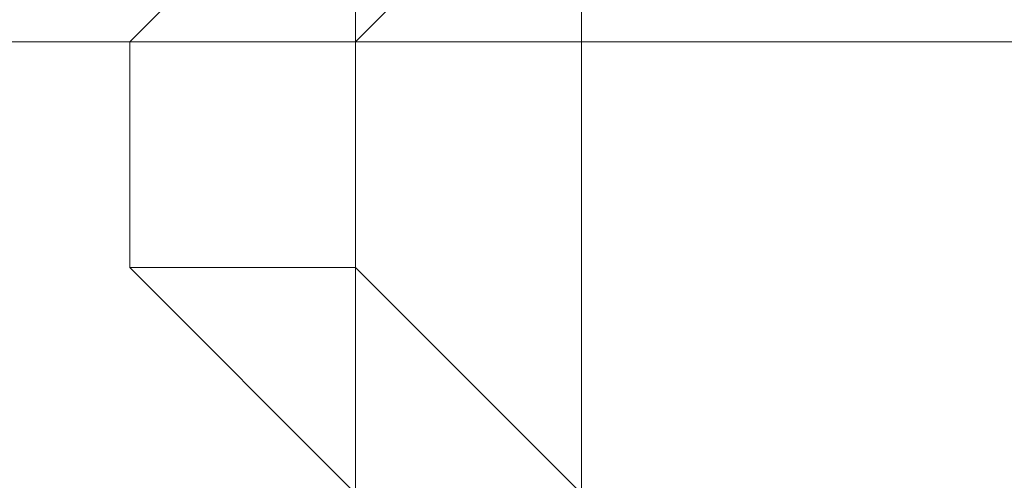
# Model space of a CAD drawing. Header units: inches. Extents: x -79624 to 52587, y -27526 to 10116.
# Tile 55 of 256: x 9766 to 9806, y -15004 to -14986. Entities that reach past the tile are written whole.
import ezdxf
from ezdxf import colors
from ezdxf.entities.mleader import LeaderData, LeaderLine
from ezdxf.math import Vec2, Vec3

# ---------------------------------------------------------------- set-up
doc = ezdxf.new("R2010")
doc.units = ezdxf.units.IN
doc.header["$MEASUREMENT"] = 0
doc.layers.add('- მექანიკური ნაწილი', color=7, linetype='Continuous', lineweight=18)
doc.layers.add('Dimensioning - General', color=7, linetype='Continuous')
doc.styles.add('CT', font='ARIALN.TTF', dxfattribs={"height": 200})
doc.styles.add('GENERATED_STYLE_1', font='txt')
doc.dimstyles.new('GENERATED_STYLE__1', dxfattribs={"dimtxt": 100, "dimasz": 76, "dimexe": 0.18, "dimexo": 0.0625, "dimgap": 0, "dimtad": 0, "dimdec": 0, "dimlfac": 0.1, "dimzin": 0, "dimdsep": 46, "dimtxsty": 'GENERATED_STYLE_1', "dimblk": 'ARROWHEAD_5', "dimblk1": 'ARROWHEAD_5', "dimblk2": 'ARROWHEAD_5', "dimcen": 0.09, "dimse1": 1, "dimse2": 1, "dimclrd": 7, "dimclre": 7, "dimclrt": 7, "dimadec": 0, "dimazin": 0, "dimtfac": 1, "dimtdec": 4, "dimtmove": 0, "dimatfit": 3, "dimfxl": 1, "dimtolj": 1, "dimtzin": 0, "dimarcsym": 0})
doc.dimstyles.new('GENERATED_STYLE__2', dxfattribs={"dimtxt": 100, "dimasz": 76, "dimexe": 0.18, "dimexo": 0.0625, "dimgap": 0, "dimtad": 0, "dimtih": 1, "dimtoh": 1, "dimdec": 0, "dimlfac": 0.1, "dimzin": 0, "dimdsep": 46, "dimtxsty": 'GENERATED_STYLE_1', "dimblk": 'ARROWHEAD_5', "dimblk1": 'ARROWHEAD_5', "dimblk2": 'ARROWHEAD_5', "dimcen": 0.09, "dimse1": 1, "dimse2": 1, "dimclrd": 7, "dimclre": 7, "dimclrt": 7, "dimadec": 0, "dimazin": 0, "dimtfac": 1, "dimtdec": 4, "dimtmove": 0, "dimatfit": 3, "dimfxl": 1, "dimtolj": 1, "dimtzin": 0, "dimarcsym": 0})

# ---------------------------------------------------------------- blocks, each defined once
blk = doc.blocks.new('ARROWHEAD_5')
at = {"linetype": 'Continuous', "lineweight": 0}
blk.add_hatch(color=0, dxfattribs=at).paths.add_polyline_path([(-1, 0.2679), (0, 0), (-1, -0.2679)])
at = {"color": 0, "linetype": 'Continuous', "lineweight": 0}
blk.add_line((0, 0), (-1, 0), dxfattribs=at)
blk = doc.blocks.new('*D249')
at = {"layer": 'Defpoints', "color": 0, "linetype": 'Continuous', "transparency": 16777216}
for p in [(358.556, 209.203), (25258.556, 209.203), (1258.556, -26125.722)]:
    blk.add_point(p, dxfattribs=at)
at = {"layer": 'Dimensioning - General', "color": 7, "linetype": 'Continuous', "lineweight": -2, "transparency": 16777216}
for p, q in [((358.556, 133.203), (358.556, -12795.724)), ((358.556, -26049.722), (358.556, -13148.104))]:
    blk.add_line(p, q, dxfattribs=at)
at = {"layer": 'Dimensioning - General', "color": 7, "linetype": 'Continuous', "lineweight": -2, "transparency": 16777216, "xscale": 76.00000000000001, "yscale": 76.00000000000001, "zscale": 76.00000000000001}
for p, rotation in [((358.556, 209.203), 90), ((358.556, -26125.722), 270)]:
    blk.add_blockref('ARROWHEAD_5', p, dxfattribs=dict(at, rotation=rotation))
at = {"layer": 'Dimensioning - General', "color": 7, "linetype": 'Continuous', "lineweight": 13, "transparency": 16777216, "insert": (358.556, -12971.914), "char_height": 100, "attachment_point": 5, "rotation": 90, "style": 'GENERATED_STYLE_1'}
blk.add_mtext('\\A1;2633', dxfattribs=at)
blk = doc.blocks.new('*D264')
at = {"layer": 'Defpoints', "color": 0, "linetype": 'Continuous', "transparency": 16777216}
for p in [(7428.968, -14429.123), (51186.628, -26125.722), (51186.628, -26425.722)]:
    blk.add_point(p, dxfattribs=at)
at = {"layer": 'Dimensioning - General', "color": 7, "linetype": 'Continuous', "lineweight": -2, "transparency": 16777216}
for p, q in [((7504.968, -26425.722), (29120.843, -26425.722)), ((51110.628, -26425.722), (29468.462, -26425.722))]:
    blk.add_line(p, q, dxfattribs=at)
at = {"layer": 'Dimensioning - General', "color": 7, "linetype": 'Continuous', "lineweight": -2, "transparency": 16777216, "xscale": 76.00000000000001, "yscale": 76.00000000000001, "zscale": 76.00000000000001, "rotation": 180}
blk.add_blockref('ARROWHEAD_5', (7428.968, -26425.722), dxfattribs=at)
at = {"layer": 'Dimensioning - General', "color": 7, "linetype": 'Continuous', "lineweight": -2, "transparency": 16777216, "xscale": 76.00000000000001, "yscale": 76.00000000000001, "zscale": 76.00000000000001}
blk.add_blockref('ARROWHEAD_5', (51186.628, -26425.722), dxfattribs=at)
at = {"layer": 'Dimensioning - General', "color": 7, "linetype": 'Continuous', "lineweight": 13, "transparency": 16777216, "insert": (29294.653, -26425.722), "char_height": 100, "attachment_point": 5, "style": 'GENERATED_STYLE_1'}
blk.add_mtext('\\A1;4376', dxfattribs=at)
blk = doc.blocks.new('*D276')
at = {"layer": 'Defpoints', "color": 0, "linetype": 'Continuous', "transparency": 16777216}
for p in [(7428.968, -14429.123), (51786.628, -14429.123), (4328.728, -18360.584)]:
    blk.add_point(p, dxfattribs=at)
at = {"layer": 'Dimensioning - General', "color": 7, "linetype": 'Continuous', "lineweight": -2, "transparency": 16777216}
for p, q in [((51786.628, -14505.123), (51786.628, -16274.383)), ((51786.628, -18284.584), (51786.628, -16531.526))]:
    blk.add_line(p, q, dxfattribs=at)
at = {"layer": 'Dimensioning - General', "color": 7, "linetype": 'Continuous', "lineweight": -2, "transparency": 16777216, "xscale": 76.00000000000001, "yscale": 76.00000000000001, "zscale": 76.00000000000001}
for p, rotation in [((51786.628, -14429.123), 90), ((51786.628, -18360.584), 270)]:
    blk.add_blockref('ARROWHEAD_5', p, dxfattribs=dict(at, rotation=rotation))
at = {"layer": 'Dimensioning - General', "color": 7, "linetype": 'Continuous', "lineweight": 13, "transparency": 16777216, "insert": (51786.628, -16402.954), "char_height": 100, "attachment_point": 5, "rotation": 90, "style": 'GENERATED_STYLE_1'}
blk.add_mtext('\\A1;393', dxfattribs=at)
blk = doc.blocks.new('_DotSmall')
at = {"color": 0, "linetype": 'ByBlock', "const_width": 0.5}
blk.add_lwpolyline([(-0.0625, 0, 1), (0.0625, 0, 1)], format="xyb", close=True, dxfattribs=at)

msp = doc.modelspace()

# ---------------------------------------------------------------- linework, layer by layer
at = {"layer": '- მექანიკური ნაწილი', "color": 7, "lineweight": 0}
for points in [[(9788.84636, -14968.80526), (9779.86434, -14968.80526), (9779.86434, -14950.8412), (9779.86434, -14932.87714), (9779.86434, -14923.89512), (9779.86434, -14932.87714), (9779.86434, -14950.8412), (9779.86434, -14968.80526), (9779.86434, -14986.76931), (10282.8579, -14986.76931)], [(9636.15189, -14986.76931), (9779.86434, -14986.76931), (9779.86434, -14968.80526), (9779.86434, -14941.85917)], [(10282.8579, -14986.76931), (9779.86434, -14986.76931), (9636.15189, -14986.76931), (9636.15189, -14968.80526), (9779.86434, -14968.80526), (9779.86434, -14986.76931), (9779.86434, -14968.80526), (10282.8579, -14968.80526)], [(9636.15189, -14986.76931), (9779.86434, -14986.76931), (9779.86434, -14968.80526), (9636.15189, -14968.80526)], [(9636.15189, -15004.73337), (9779.86434, -15004.73337), (9779.86434, -15031.67945), (9779.86434, -15004.73337), (9779.86434, -14968.80526), (9779.86434, -15004.73337), (9779.86434, -15031.67945), (9779.86434, -15004.73337), (9779.86434, -14968.80526), (9779.86434, -15004.73337), (9779.86434, -15031.67945), (9636.15189, -15031.67945)], [(9779.86434, -15004.73337), (9779.86434, -14968.80526), (9779.86434, -15004.73337)], [(9779.86434, -14968.80526), (9779.86434, -15004.73337), (9779.86434, -14968.80526)], [(9779.86434, -14986.76931), (9779.86434, -14968.80526)], [(9779.86434, -14968.80526), (9779.86434, -14986.76931)], [(10282.8579, -14968.80526), (9779.86434, -14968.80526), (9779.86434, -14986.76931), (10282.8579, -14986.76931)], [(9779.86434, -14968.80526), (9779.86434, -15417.90665)], [(9779.86434, -14968.80526), (9779.86434, -14977.78728), (9779.86434, -15040.66148), (9779.86434, -15067.60756), (9779.86434, -15103.53567), (10282.8579, -15103.53567)], [(9779.86434, -14968.80526), (9779.86434, -15004.73337), (9779.86434, -15031.67945), (9779.86434, -15004.73337), (9779.86434, -14968.80526)], [(9788.84636, -14977.78728), (9788.84636, -15040.66148)], [(10282.8579, -14986.76931), (9779.86434, -14986.76931), (9779.86434, -15004.73337), (9779.86434, -14986.76931), (9779.86434, -15004.73337), (9636.15189, -15004.73337)], [(10282.8579, -15004.73337), (9779.86434, -15004.73337), (9779.86434, -14986.76931), (9636.15189, -14986.76931), (9636.15189, -15004.73337), (9779.86434, -15004.73337), (9779.86434, -15031.67945), (10282.8579, -15031.67945)], [(9779.86434, -15004.73337), (9779.86434, -14986.76931)], [(9779.86434, -15004.73337), (9779.86434, -14986.76931)], [(9779.86434, -14986.76931), (9779.86434, -15004.73337)], [(9779.86434, -15004.73337), (9779.86434, -14986.76931)], [(9779.86434, -14986.76931), (9779.86434, -15004.73337)], [(9779.86434, -14986.76931), (9779.86434, -15004.73337), (10282.8579, -15004.73337)], [(9779.86434, -14986.76931), (9779.86434, -14986.76931)], [(9788.84636, -14986.76931), (9788.84636, -14986.76931)]]:
    msp.add_lwpolyline(points, dxfattribs=at)
for points in [[(9779.86434, -14986.76931), (9779.86434, -14968.80526)], [(9842.73853, -15408.92462), (9842.73853, -14977.78728), (9779.86434, -14968.80526), (9779.86434, -15417.90665)], [(9779.86434, -15040.66148), (9788.84636, -15040.66148), (9788.84636, -14977.78728), (9779.86434, -14977.78728)]]:
    msp.add_lwpolyline(points, close=True, dxfattribs=at)
at = {"layer": '- მექანიკური ნაწილი', "lineweight": 0}
for points in [[(9779.86434, -14986.76931), (9770.88231, -14986.76931), (9779.86434, -14977.78728)], [(9779.86434, -14995.75134), (9779.86434, -14986.76931), (9770.88231, -14986.76931), (9770.88231, -14995.75134)], [(9770.88231, -14995.75134), (9779.86434, -15004.73337), (9779.86434, -14995.75134)], [(9788.84636, -15004.73337), (9779.86434, -15004.73337), (9779.86434, -14995.75134)], [(9779.86434, -15004.73337), (9788.84636, -15004.73337), (9779.86434, -14995.75134)], [(9788.84636, -15004.73337), (9779.86434, -15004.73337), (9779.86434, -14995.75134)], [(9779.86434, -15004.73337), (9788.84636, -15004.73337), (9779.86434, -14995.75134)], [(9788.84636, -15004.73337), (9779.86434, -15004.73337), (9779.86434, -14995.75134)], [(9779.86434, -15004.73337), (9788.84636, -15004.73337), (9779.86434, -14995.75134)]]:
    msp.add_lwpolyline(points, close=True, dxfattribs=at)
for points in [[(9779.86434, -14977.78728), (9779.86434, -14986.76931), (9779.86434, -14977.78728)], [(9779.86434, -14986.76931), (9779.86434, -14977.78728), (9779.86434, -14986.76931)], [(9779.86434, -14986.76931), (9779.86434, -14977.78728), (9779.86434, -14986.76931)], [(9779.86434, -14986.76931), (9779.86434, -14977.78728), (9779.86434, -14986.76931)], [(9779.86434, -14986.76931), (9779.86434, -14977.78728), (9779.86434, -14986.76931)], [(9779.86434, -14986.76931), (9779.86434, -14977.78728), (9779.86434, -14986.76931)], [(9779.86434, -14986.76931), (9779.86434, -14977.78728), (9779.86434, -14986.76931)], [(9779.86434, -14986.76931), (9779.86434, -14977.78728), (9779.86434, -14986.76931)], [(9779.86434, -14986.76931), (9779.86434, -14977.78728), (9779.86434, -14986.76931)], [(9779.86434, -14986.76931), (9779.86434, -14977.78728), (9779.86434, -14986.76931)], [(9788.84636, -14977.78728), (9779.86434, -14986.76931)], [(9779.86434, -14986.76931), (9788.84636, -14977.78728), (9779.86434, -14986.76931)], [(9779.86434, -14986.76931), (9788.84636, -14977.78728), (9779.86434, -14986.76931)], [(9779.86434, -14986.76931), (9788.84636, -14977.78728), (9779.86434, -14986.76931)], [(9779.86434, -14986.76931), (9788.84636, -14977.78728), (9779.86434, -14986.76931)], [(9779.86434, -14986.76931), (9788.84636, -14977.78728), (9779.86434, -14986.76931)], [(9779.86434, -14986.76931), (9788.84636, -14977.78728), (9779.86434, -14986.76931)], [(9779.86434, -14986.76931), (9788.84636, -14977.78728), (9779.86434, -14986.76931)], [(9779.86434, -14986.76931), (9788.84636, -14977.78728), (9779.86434, -14986.76931)], [(9779.86434, -14986.76931), (9788.84636, -14977.78728), (9779.86434, -14986.76931)], [(9779.86434, -14986.76931), (9788.84636, -14977.78728)], [(9779.86434, -14977.78728), (9779.86434, -14986.76931)], [(9779.86434, -14986.76931), (9779.86434, -14977.78728), (9779.86434, -14986.76931)], [(9779.86434, -14986.76931), (9779.86434, -14977.78728), (9779.86434, -14986.76931)], [(9779.86434, -14986.76931), (9779.86434, -14977.78728), (9779.86434, -14986.76931)], [(9779.86434, -14986.76931), (9779.86434, -14977.78728), (9779.86434, -14986.76931)], [(9779.86434, -14986.76931), (9779.86434, -14977.78728), (9779.86434, -14986.76931)], [(9779.86434, -14986.76931), (9779.86434, -14977.78728), (9779.86434, -14986.76931)], [(9779.86434, -14986.76931), (9779.86434, -14977.78728), (9779.86434, -14986.76931)], [(9779.86434, -14986.76931), (9779.86434, -14977.78728), (9779.86434, -14986.76931)], [(9779.86434, -14986.76931), (9779.86434, -14977.78728), (9779.86434, -14986.76931)], [(9779.86434, -14986.76931), (9779.86434, -14977.78728), (9779.86434, -14986.76931)], [(9779.86434, -14986.76931), (9779.86434, -14977.78728), (9779.86434, -14986.76931)], [(9779.86434, -14986.76931), (9779.86434, -14977.78728), (9779.86434, -14986.76931)], [(9779.86434, -14986.76931), (9779.86434, -14977.78728), (9779.86434, -14986.76931)], [(9779.86434, -14986.76931), (9779.86434, -14977.78728), (9779.86434, -14986.76931)], [(9779.86434, -14986.76931), (9779.86434, -14977.78728), (9779.86434, -14986.76931)], [(9779.86434, -14986.76931), (9779.86434, -14977.78728), (9779.86434, -14986.76931)], [(9779.86434, -14986.76931), (9779.86434, -14977.78728), (9779.86434, -14986.76931)], [(9779.86434, -14986.76931), (9779.86434, -14977.78728), (9779.86434, -14986.76931)], [(9779.86434, -14986.76931), (9779.86434, -14977.78728), (9779.86434, -14986.76931)], [(9779.86434, -14986.76931), (9779.86434, -14977.78728), (9779.86434, -14986.76931)], [(9779.86434, -14986.76931), (9779.86434, -14977.78728), (9779.86434, -14986.76931)], [(9779.86434, -14986.76931), (9788.84636, -14977.78728), (9779.86434, -14986.76931)], [(9779.86434, -14986.76931), (9788.84636, -14977.78728), (9779.86434, -14986.76931)], [(9779.86434, -14986.76931), (9788.84636, -14977.78728), (9779.86434, -14986.76931)], [(9779.86434, -14986.76931), (9788.84636, -14977.78728), (9779.86434, -14986.76931)], [(9779.86434, -14986.76931), (9788.84636, -14977.78728), (9779.86434, -14986.76931)], [(9779.86434, -14986.76931), (9788.84636, -14977.78728), (9779.86434, -14986.76931)], [(9779.86434, -14986.76931), (9788.84636, -14977.78728), (9779.86434, -14986.76931)], [(9779.86434, -14986.76931), (9788.84636, -14977.78728), (9779.86434, -14986.76931)], [(9779.86434, -14986.76931), (9788.84636, -14977.78728), (9779.86434, -14986.76931)], [(9779.86434, -14986.76931), (9779.86434, -14977.78728), (9779.86434, -14986.76931)], [(9779.86434, -14986.76931), (9779.86434, -14977.78728), (9779.86434, -14986.76931)], [(9779.86434, -14986.76931), (9779.86434, -14977.78728), (9779.86434, -14986.76931)], [(9779.86434, -14986.76931), (9779.86434, -14977.78728), (9779.86434, -14986.76931)], [(9779.86434, -14986.76931), (9779.86434, -14977.78728), (9779.86434, -14986.76931)], [(9779.86434, -14986.76931), (9779.86434, -14977.78728), (9779.86434, -14986.76931)], [(9779.86434, -14986.76931), (9779.86434, -14977.78728), (9779.86434, -14986.76931)], [(9779.86434, -14986.76931), (9779.86434, -14977.78728), (9779.86434, -14986.76931)], [(9779.86434, -14986.76931), (9779.86434, -14977.78728), (9779.86434, -14986.76931)], [(9779.86434, -14986.76931), (9779.86434, -14977.78728), (9779.86434, -14986.76931)], [(9779.86434, -14986.76931), (9779.86434, -14977.78728), (9779.86434, -14986.76931)], [(9779.86434, -14986.76931), (9779.86434, -14977.78728), (9779.86434, -14986.76931)], [(9779.86434, -14986.76931), (9779.86434, -14977.78728), (9779.86434, -14986.76931)], [(9779.86434, -14986.76931), (9779.86434, -14977.78728), (9779.86434, -14986.76931)], [(9779.86434, -14986.76931), (9779.86434, -14977.78728), (9779.86434, -14986.76931)], [(9779.86434, -14986.76931), (9779.86434, -14977.78728), (9779.86434, -14986.76931)], [(9779.86434, -14986.76931), (9779.86434, -14977.78728), (9779.86434, -14986.76931)], [(9779.86434, -14986.76931), (9779.86434, -14977.78728), (9779.86434, -14986.76931)], [(9779.86434, -14986.76931), (9779.86434, -14977.78728), (9779.86434, -14986.76931)], [(9779.86434, -14986.76931), (9779.86434, -14977.78728), (9779.86434, -14986.76931)], [(9779.86434, -14986.76931), (9779.86434, -14977.78728), (9779.86434, -14986.76931)], [(9779.86434, -14986.76931), (9788.84636, -14977.78728), (9779.86434, -14986.76931)], [(9779.86434, -14986.76931), (9788.84636, -14977.78728), (9779.86434, -14986.76931)], [(9779.86434, -14986.76931), (9788.84636, -14977.78728), (9779.86434, -14986.76931)], [(9779.86434, -14986.76931), (9788.84636, -14977.78728), (9779.86434, -14986.76931)], [(9779.86434, -14986.76931), (9788.84636, -14977.78728), (9779.86434, -14986.76931)], [(9779.86434, -14986.76931), (9788.84636, -14977.78728), (9779.86434, -14986.76931)], [(9779.86434, -14986.76931), (9788.84636, -14977.78728), (9779.86434, -14986.76931)], [(9779.86434, -14986.76931), (9788.84636, -14977.78728), (9779.86434, -14986.76931)], [(9779.86434, -14986.76931), (9788.84636, -14977.78728), (9779.86434, -14986.76931)], [(9779.86434, -14986.76931), (9779.86434, -14977.78728), (9779.86434, -14986.76931)], [(9779.86434, -14986.76931), (9779.86434, -14977.78728), (9779.86434, -14986.76931)], [(9779.86434, -14986.76931), (9779.86434, -14977.78728), (9779.86434, -14986.76931)], [(9779.86434, -14986.76931), (9779.86434, -14977.78728), (9779.86434, -14986.76931)], [(9779.86434, -14986.76931), (9779.86434, -14977.78728), (9779.86434, -14986.76931)], [(9779.86434, -14986.76931), (9779.86434, -14977.78728), (9779.86434, -14986.76931)], [(9779.86434, -14986.76931), (9779.86434, -14977.78728), (9779.86434, -14986.76931)], [(9779.86434, -14986.76931), (9779.86434, -14977.78728), (9779.86434, -14986.76931)], [(9779.86434, -14986.76931), (9779.86434, -14977.78728), (9779.86434, -14986.76931)], [(9779.86434, -14986.76931), (9779.86434, -14977.78728), (9779.86434, -14986.76931)], [(9779.86434, -14986.76931), (9779.86434, -14977.78728), (9779.86434, -14986.76931)], [(9779.86434, -14986.76931), (9779.86434, -14977.78728), (9779.86434, -14986.76931)], [(9779.86434, -14977.78728), (9779.86434, -14986.76931), (9779.86434, -14977.78728)], [(9779.86434, -14977.78728), (9779.86434, -14986.76931), (9788.84636, -14977.78728)], [(9779.86434, -14977.78728), (9779.86434, -14986.76931), (9779.86434, -14977.78728)], [(9788.84636, -14977.78728), (9779.86434, -14986.76931), (9779.86434, -14977.78728)], [(9779.86434, -14977.78728), (9779.86434, -14986.76931), (9779.86434, -14995.75134), (9779.86434, -15004.73337), (9779.86434, -15013.71539), (9779.86434, -15004.73337), (9779.86434, -14995.75134), (9779.86434, -14986.76931), (9779.86434, -14977.78728)], [(9788.84636, -14977.78728), (9779.86434, -14986.76931), (9788.84636, -14977.78728)], [(9779.86434, -14977.78728), (9779.86434, -14986.76931)], [(9779.86434, -14986.76931), (9779.86434, -14986.76931)], [(9779.86434, -14986.76931), (9779.86434, -14995.75134), (9779.86434, -14986.76931)], [(9779.86434, -14986.76931), (9779.86434, -14986.76931)], [(9779.86434, -14995.75134), (9779.86434, -14986.76931), (9779.86434, -14995.75134)], [(9779.86434, -14986.76931), (9779.86434, -14986.76931)], [(9779.86434, -14995.75134), (9779.86434, -14986.76931), (9779.86434, -14995.75134)], [(9779.86434, -14986.76931), (9779.86434, -14986.76931)], [(9779.86434, -14995.75134), (9779.86434, -14986.76931), (9779.86434, -14995.75134)], [(9779.86434, -14986.76931), (9779.86434, -14986.76931)], [(9779.86434, -14995.75134), (9779.86434, -14986.76931), (9779.86434, -14995.75134)], [(9779.86434, -14986.76931), (9779.86434, -14986.76931)], [(9779.86434, -14995.75134), (9779.86434, -14986.76931), (9779.86434, -14995.75134)], [(9779.86434, -14986.76931), (9779.86434, -14986.76931)], [(9779.86434, -14995.75134), (9779.86434, -14986.76931), (9779.86434, -14995.75134)], [(9779.86434, -14986.76931), (9779.86434, -14986.76931)], [(9779.86434, -14995.75134), (9779.86434, -14986.76931), (9779.86434, -14995.75134)], [(9779.86434, -14986.76931), (9779.86434, -14986.76931)], [(9779.86434, -14995.75134), (9779.86434, -14986.76931), (9779.86434, -14995.75134)], [(9779.86434, -14986.76931), (9779.86434, -14986.76931)], [(9779.86434, -14995.75134), (9779.86434, -14986.76931), (9779.86434, -14995.75134)], [(9779.86434, -14986.76931), (9779.86434, -14986.76931)], [(9779.86434, -14995.75134), (9779.86434, -14986.76931), (9779.86434, -14995.75134)], [(9779.86434, -14986.76931), (9779.86434, -14986.76931)], [(9779.86434, -14995.75134), (9779.86434, -14986.76931), (9779.86434, -14995.75134)], [(9779.86434, -14986.76931), (9779.86434, -14986.76931)], [(9779.86434, -14995.75134), (9779.86434, -14986.76931), (9779.86434, -14995.75134)], [(9779.86434, -14986.76931), (9779.86434, -14986.76931)], [(9779.86434, -14995.75134), (9779.86434, -14986.76931), (9779.86434, -14995.75134)], [(9779.86434, -14986.76931), (9779.86434, -14986.76931)], [(9779.86434, -14995.75134), (9779.86434, -14986.76931), (9779.86434, -14995.75134)], [(9779.86434, -14986.76931), (9779.86434, -14986.76931)], [(9779.86434, -14995.75134), (9779.86434, -14986.76931), (9779.86434, -14995.75134)], [(9779.86434, -14986.76931), (9779.86434, -14986.76931)], [(9779.86434, -14995.75134), (9779.86434, -14986.76931), (9779.86434, -14995.75134)], [(9779.86434, -14986.76931), (9779.86434, -14986.76931)], [(9779.86434, -14995.75134), (9779.86434, -14986.76931), (9779.86434, -14995.75134)], [(9779.86434, -14986.76931), (9779.86434, -14986.76931)], [(9779.86434, -14995.75134), (9779.86434, -14986.76931), (9779.86434, -14995.75134)], [(9779.86434, -14986.76931), (9779.86434, -14986.76931)], [(9779.86434, -14995.75134), (9779.86434, -14986.76931), (9779.86434, -14995.75134)], [(9779.86434, -14986.76931), (9779.86434, -14986.76931)], [(9779.86434, -14995.75134), (9779.86434, -14986.76931), (9779.86434, -14995.75134)], [(9779.86434, -14986.76931), (9779.86434, -14986.76931)], [(9779.86434, -14995.75134), (9779.86434, -14986.76931), (9779.86434, -14995.75134)], [(9779.86434, -14986.76931), (9779.86434, -14986.76931)], [(9779.86434, -14995.75134), (9779.86434, -14986.76931), (9779.86434, -14995.75134)], [(9779.86434, -14986.76931), (9779.86434, -14986.76931)], [(9779.86434, -14995.75134), (9779.86434, -14986.76931), (9779.86434, -14995.75134)], [(9779.86434, -14986.76931), (9779.86434, -14986.76931)], [(9779.86434, -14995.75134), (9779.86434, -14986.76931), (9779.86434, -14995.75134)], [(9779.86434, -14986.76931), (9779.86434, -14986.76931)], [(9779.86434, -14995.75134), (9779.86434, -14986.76931), (9779.86434, -14995.75134)], [(9779.86434, -14986.76931), (9779.86434, -14986.76931)], [(9779.86434, -14995.75134), (9779.86434, -14986.76931), (9779.86434, -14995.75134)], [(9779.86434, -14986.76931), (9779.86434, -14986.76931)], [(9779.86434, -14995.75134), (9779.86434, -14986.76931), (9779.86434, -14995.75134)], [(9779.86434, -14986.76931), (9779.86434, -14986.76931)], [(9779.86434, -14995.75134), (9779.86434, -14986.76931), (9779.86434, -14995.75134)], [(9779.86434, -14986.76931), (9779.86434, -14986.76931)], [(9779.86434, -14995.75134), (9779.86434, -14986.76931), (9779.86434, -14995.75134)], [(9779.86434, -14986.76931), (9779.86434, -14986.76931)], [(9779.86434, -14995.75134), (9779.86434, -14986.76931), (9779.86434, -14995.75134)], [(9779.86434, -14986.76931), (9779.86434, -14986.76931)], [(9779.86434, -14995.75134), (9779.86434, -14986.76931), (9779.86434, -14995.75134)], [(9779.86434, -14986.76931), (9779.86434, -14986.76931)], [(9779.86434, -14995.75134), (9779.86434, -14986.76931), (9779.86434, -14995.75134)], [(9779.86434, -14986.76931), (9779.86434, -14986.76931)], [(9779.86434, -14995.75134), (9779.86434, -14986.76931), (9779.86434, -14995.75134)], [(9779.86434, -14986.76931), (9779.86434, -14986.76931)], [(9779.86434, -14995.75134), (9779.86434, -14986.76931), (9779.86434, -14995.75134)], [(9779.86434, -14986.76931), (9779.86434, -14986.76931)], [(9779.86434, -14995.75134), (9779.86434, -14986.76931), (9779.86434, -14995.75134)], [(9779.86434, -14986.76931), (9779.86434, -14986.76931)], [(9779.86434, -14995.75134), (9779.86434, -14986.76931), (9779.86434, -14995.75134)], [(9779.86434, -14986.76931), (9779.86434, -14986.76931)], [(9779.86434, -14995.75134), (9779.86434, -14986.76931), (9779.86434, -14995.75134)], [(9779.86434, -14986.76931), (9779.86434, -14986.76931)], [(9779.86434, -14995.75134), (9779.86434, -14986.76931), (9779.86434, -14995.75134)], [(9779.86434, -14986.76931), (9779.86434, -14986.76931)], [(9779.86434, -14995.75134), (9779.86434, -14986.76931), (9779.86434, -14995.75134)], [(9779.86434, -14986.76931), (9779.86434, -14986.76931)], [(9779.86434, -14995.75134), (9779.86434, -14986.76931), (9779.86434, -14995.75134)], [(9779.86434, -14986.76931), (9779.86434, -14986.76931)], [(9779.86434, -14995.75134), (9779.86434, -14986.76931), (9779.86434, -14995.75134)], [(9779.86434, -14986.76931), (9779.86434, -14986.76931)], [(9779.86434, -14995.75134), (9779.86434, -14986.76931), (9779.86434, -14995.75134)], [(9779.86434, -14986.76931), (9779.86434, -14986.76931)], [(9779.86434, -14995.75134), (9779.86434, -14986.76931), (9779.86434, -14995.75134)], [(9779.86434, -14986.76931), (9779.86434, -14986.76931)], [(9779.86434, -14995.75134), (9779.86434, -14986.76931), (9779.86434, -14995.75134)], [(9779.86434, -14986.76931), (9779.86434, -14986.76931)], [(9779.86434, -14995.75134), (9779.86434, -14986.76931), (9779.86434, -14995.75134)], [(9779.86434, -14986.76931), (9779.86434, -14986.76931)], [(9779.86434, -14995.75134), (9779.86434, -14986.76931), (9779.86434, -14995.75134)], [(9779.86434, -14986.76931), (9779.86434, -14986.76931)], [(9779.86434, -14995.75134), (9779.86434, -14986.76931), (9779.86434, -14995.75134)], [(9779.86434, -14986.76931), (9779.86434, -14986.76931)], [(9779.86434, -14995.75134), (9779.86434, -14986.76931), (9779.86434, -14995.75134)], [(9779.86434, -14986.76931), (9779.86434, -14986.76931)], [(9779.86434, -14995.75134), (9779.86434, -14986.76931), (9779.86434, -14995.75134)], [(9779.86434, -14986.76931), (9779.86434, -14986.76931)], [(9779.86434, -14995.75134), (9779.86434, -14986.76931), (9779.86434, -14995.75134)], [(9779.86434, -14986.76931), (9779.86434, -14986.76931)], [(9779.86434, -14995.75134), (9779.86434, -14986.76931), (9779.86434, -14995.75134)], [(9779.86434, -14986.76931), (9779.86434, -14986.76931)], [(9779.86434, -14995.75134), (9779.86434, -14986.76931), (9779.86434, -14995.75134)], [(9779.86434, -14986.76931), (9779.86434, -14986.76931)], [(9779.86434, -14995.75134), (9779.86434, -14986.76931), (9779.86434, -14995.75134)], [(9779.86434, -14986.76931), (9779.86434, -14986.76931)], [(9779.86434, -14995.75134), (9779.86434, -14986.76931), (9779.86434, -14995.75134)], [(9779.86434, -14986.76931), (9779.86434, -14986.76931)], [(9779.86434, -14995.75134), (9779.86434, -14986.76931), (9779.86434, -14995.75134)], [(9779.86434, -14986.76931), (9779.86434, -14986.76931)], [(9779.86434, -14995.75134), (9779.86434, -14986.76931), (9779.86434, -14995.75134)], [(9779.86434, -14986.76931), (9779.86434, -14986.76931)], [(9779.86434, -14995.75134), (9779.86434, -14986.76931), (9779.86434, -14995.75134)], [(9779.86434, -14986.76931), (9779.86434, -14986.76931)], [(9779.86434, -14995.75134), (9779.86434, -14986.76931), (9779.86434, -14995.75134)], [(9779.86434, -14986.76931), (9779.86434, -14986.76931)], [(9779.86434, -14995.75134), (9779.86434, -14986.76931), (9779.86434, -14995.75134)], [(9779.86434, -14986.76931), (9779.86434, -14986.76931)], [(9779.86434, -14995.75134), (9779.86434, -14986.76931), (9779.86434, -14995.75134)], [(9779.86434, -14986.76931), (9779.86434, -14986.76931)], [(9779.86434, -14995.75134), (9779.86434, -14986.76931), (9779.86434, -14995.75134)], [(9779.86434, -14986.76931), (9779.86434, -14986.76931)], [(9779.86434, -14995.75134), (9779.86434, -14986.76931), (9779.86434, -14995.75134)], [(9779.86434, -14986.76931), (9779.86434, -14986.76931)], [(9779.86434, -14995.75134), (9779.86434, -14986.76931), (9779.86434, -14995.75134)], [(9779.86434, -14986.76931), (9779.86434, -14986.76931)], [(9779.86434, -14995.75134), (9779.86434, -14986.76931), (9779.86434, -14995.75134)], [(9779.86434, -14986.76931), (9779.86434, -14986.76931)], [(9779.86434, -14995.75134), (9779.86434, -14986.76931), (9779.86434, -14995.75134)], [(9779.86434, -14986.76931), (9779.86434, -14986.76931)], [(9779.86434, -14995.75134), (9779.86434, -14986.76931), (9779.86434, -14995.75134)], [(9779.86434, -14986.76931), (9779.86434, -14986.76931)], [(9779.86434, -14995.75134), (9779.86434, -14986.76931), (9779.86434, -14995.75134)], [(9779.86434, -14986.76931), (9779.86434, -14986.76931)], [(9779.86434, -14995.75134), (9779.86434, -14986.76931), (9779.86434, -14995.75134)], [(9779.86434, -14986.76931), (9779.86434, -14986.76931)], [(9779.86434, -14995.75134), (9779.86434, -14986.76931), (9779.86434, -14995.75134)], [(9779.86434, -14986.76931), (9779.86434, -14986.76931)], [(9779.86434, -14995.75134), (9779.86434, -14986.76931), (9779.86434, -14995.75134)], [(9779.86434, -14986.76931), (9779.86434, -14986.76931)], [(9779.86434, -14995.75134), (9779.86434, -14986.76931), (9779.86434, -14995.75134)], [(9779.86434, -14986.76931), (9779.86434, -14986.76931)], [(9779.86434, -14995.75134), (9779.86434, -14986.76931), (9779.86434, -14995.75134)], [(9779.86434, -14986.76931), (9779.86434, -14986.76931)], [(9779.86434, -14995.75134), (9779.86434, -14986.76931), (9779.86434, -14995.75134)], [(9779.86434, -14986.76931), (9779.86434, -14986.76931)], [(9779.86434, -14995.75134), (9779.86434, -14986.76931), (9779.86434, -14995.75134)], [(9779.86434, -14986.76931), (9779.86434, -14986.76931)], [(9779.86434, -14995.75134), (9779.86434, -14986.76931), (9779.86434, -14995.75134)], [(9779.86434, -14986.76931), (9779.86434, -14986.76931)], [(9779.86434, -14995.75134), (9779.86434, -14986.76931), (9779.86434, -14995.75134)], [(9779.86434, -14986.76931), (9779.86434, -14986.76931)], [(9779.86434, -14995.75134), (9779.86434, -14986.76931), (9779.86434, -14995.75134)], [(9779.86434, -14986.76931), (9779.86434, -14986.76931)], [(9779.86434, -14995.75134), (9779.86434, -14986.76931), (9779.86434, -14995.75134)], [(9779.86434, -14986.76931), (9779.86434, -14986.76931)], [(9779.86434, -14995.75134), (9779.86434, -14986.76931), (9779.86434, -14995.75134)], [(9779.86434, -14986.76931), (9779.86434, -14986.76931)], [(9779.86434, -14995.75134), (9779.86434, -14986.76931), (9779.86434, -14995.75134)], [(9779.86434, -14986.76931), (9779.86434, -14986.76931)], [(9779.86434, -14995.75134), (9779.86434, -14986.76931), (9779.86434, -14995.75134)], [(9779.86434, -14986.76931), (9779.86434, -14986.76931)], [(9779.86434, -14995.75134), (9779.86434, -14986.76931), (9779.86434, -14995.75134)], [(9779.86434, -14986.76931), (9779.86434, -14986.76931)], [(9779.86434, -14995.75134), (9779.86434, -14986.76931), (9779.86434, -14995.75134)], [(9779.86434, -14986.76931), (9779.86434, -14986.76931)], [(9779.86434, -14995.75134), (9779.86434, -14986.76931), (9779.86434, -14995.75134)], [(9779.86434, -14986.76931), (9779.86434, -14986.76931)], [(9779.86434, -14995.75134), (9779.86434, -14986.76931), (9779.86434, -14995.75134)], [(9779.86434, -14986.76931), (9779.86434, -14986.76931)], [(9779.86434, -14995.75134), (9779.86434, -14986.76931), (9779.86434, -14995.75134)], [(9779.86434, -14986.76931), (9779.86434, -14986.76931)], [(9779.86434, -14995.75134), (9779.86434, -14986.76931), (9779.86434, -14995.75134)], [(9779.86434, -14986.76931), (9779.86434, -14986.76931)], [(9779.86434, -14995.75134), (9779.86434, -14986.76931), (9779.86434, -14995.75134)], [(9779.86434, -14986.76931), (9779.86434, -14986.76931)], [(9779.86434, -14995.75134), (9779.86434, -14986.76931), (9779.86434, -14995.75134)], [(9779.86434, -14986.76931), (9779.86434, -14986.76931)], [(9779.86434, -14995.75134), (9779.86434, -14986.76931), (9779.86434, -14995.75134)], [(9779.86434, -14986.76931), (9779.86434, -14986.76931)], [(9779.86434, -14995.75134), (9779.86434, -14986.76931), (9779.86434, -14995.75134)], [(9779.86434, -14986.76931), (9779.86434, -14986.76931)], [(9779.86434, -14995.75134), (9779.86434, -14986.76931), (9779.86434, -14995.75134)], [(9779.86434, -14986.76931), (9779.86434, -14986.76931)], [(9779.86434, -14995.75134), (9779.86434, -14986.76931), (9779.86434, -14995.75134)], [(9779.86434, -14986.76931), (9779.86434, -14986.76931)], [(9779.86434, -14995.75134), (9779.86434, -14986.76931), (9779.86434, -14995.75134)], [(9779.86434, -14986.76931), (9779.86434, -14986.76931)], [(9779.86434, -14995.75134), (9779.86434, -14986.76931), (9779.86434, -14995.75134)], [(9779.86434, -14986.76931), (9779.86434, -14986.76931)], [(9779.86434, -14995.75134), (9779.86434, -14986.76931), (9779.86434, -14995.75134)], [(9779.86434, -14986.76931), (9779.86434, -14986.76931)], [(9779.86434, -14986.76931), (9779.86434, -14995.75134), (9779.86434, -14986.76931)], [(9770.88231, -14995.75134), (9770.88231, -14995.75134)], [(9779.86434, -14995.75134), (9770.88231, -14995.75134), (9779.86434, -14995.75134)], [(9779.86434, -14995.75134), (9779.86434, -14995.75134)], [(9779.86434, -14995.75134), (9779.86434, -15004.73337), (9779.86434, -14995.75134)], [(9779.86434, -14995.75134), (9779.86434, -14995.75134)], [(9779.86434, -14995.75134), (9779.86434, -14995.75134)], [(9779.86434, -15004.73337), (9779.86434, -14995.75134), (9779.86434, -15004.73337)], [(9779.86434, -14995.75134), (9779.86434, -14995.75134)], [(9779.86434, -15004.73337), (9779.86434, -14995.75134), (9779.86434, -15004.73337)], [(9779.86434, -14995.75134), (9779.86434, -14995.75134)], [(9779.86434, -15004.73337), (9779.86434, -14995.75134), (9779.86434, -15004.73337)], [(9779.86434, -14995.75134), (9779.86434, -14995.75134)], [(9779.86434, -15004.73337), (9779.86434, -14995.75134), (9779.86434, -15004.73337)], [(9779.86434, -14995.75134), (9779.86434, -14995.75134)], [(9779.86434, -15004.73337), (9779.86434, -14995.75134), (9779.86434, -15004.73337)], [(9779.86434, -14995.75134), (9779.86434, -14995.75134)], [(9779.86434, -15004.73337), (9779.86434, -14995.75134), (9779.86434, -15004.73337)], [(9779.86434, -14995.75134), (9779.86434, -14995.75134)], [(9779.86434, -15004.73337), (9779.86434, -14995.75134), (9779.86434, -15004.73337)], [(9779.86434, -14995.75134), (9779.86434, -14995.75134)], [(9779.86434, -15004.73337), (9779.86434, -14995.75134), (9779.86434, -15004.73337)], [(9779.86434, -14995.75134), (9779.86434, -14995.75134)], [(9779.86434, -15004.73337), (9779.86434, -14995.75134), (9779.86434, -15004.73337)], [(9779.86434, -14995.75134), (9779.86434, -14995.75134)], [(9779.86434, -14995.75134), (9779.86434, -14995.75134)], [(9788.84636, -15004.73337), (9779.86434, -14995.75134), (9788.84636, -15004.73337)], [(9779.86434, -14995.75134), (9779.86434, -14995.75134)], [(9788.84636, -15004.73337), (9779.86434, -14995.75134), (9788.84636, -15004.73337)], [(9779.86434, -14995.75134), (9779.86434, -14995.75134)], [(9788.84636, -15004.73337), (9779.86434, -14995.75134), (9788.84636, -15004.73337)], [(9779.86434, -14995.75134), (9779.86434, -14995.75134)], [(9788.84636, -15004.73337), (9779.86434, -14995.75134), (9788.84636, -15004.73337)], [(9779.86434, -14995.75134), (9779.86434, -14995.75134)], [(9788.84636, -15004.73337), (9779.86434, -14995.75134), (9788.84636, -15004.73337)], [(9779.86434, -14995.75134), (9779.86434, -14995.75134)], [(9788.84636, -15004.73337), (9779.86434, -14995.75134), (9788.84636, -15004.73337)], [(9779.86434, -14995.75134), (9779.86434, -14995.75134)], [(9788.84636, -15004.73337), (9779.86434, -14995.75134), (9788.84636, -15004.73337)], [(9779.86434, -14995.75134), (9779.86434, -14995.75134)], [(9788.84636, -15004.73337), (9779.86434, -14995.75134), (9788.84636, -15004.73337)], [(9779.86434, -14995.75134), (9779.86434, -14995.75134)], [(9788.84636, -15004.73337), (9779.86434, -14995.75134), (9788.84636, -15004.73337)], [(9779.86434, -14995.75134), (9779.86434, -14995.75134)], [(9779.86434, -14995.75134), (9779.86434, -14995.75134)], [(9779.86434, -15004.73337), (9779.86434, -14995.75134), (9779.86434, -15004.73337)], [(9779.86434, -14995.75134), (9779.86434, -14995.75134)], [(9779.86434, -15004.73337), (9779.86434, -14995.75134), (9779.86434, -15004.73337)], [(9779.86434, -14995.75134), (9779.86434, -14995.75134)], [(9779.86434, -15004.73337), (9779.86434, -14995.75134), (9779.86434, -15004.73337)], [(9779.86434, -14995.75134), (9779.86434, -14995.75134)], [(9779.86434, -15004.73337), (9779.86434, -14995.75134), (9779.86434, -15004.73337)], [(9779.86434, -14995.75134), (9779.86434, -14995.75134)], [(9779.86434, -15004.73337), (9779.86434, -14995.75134), (9779.86434, -15004.73337)], [(9779.86434, -14995.75134), (9779.86434, -14995.75134)], [(9779.86434, -15004.73337), (9779.86434, -14995.75134), (9779.86434, -15004.73337)], [(9779.86434, -14995.75134), (9779.86434, -14995.75134)], [(9779.86434, -15004.73337), (9779.86434, -14995.75134), (9779.86434, -15004.73337)], [(9779.86434, -14995.75134), (9779.86434, -14995.75134)], [(9779.86434, -15004.73337), (9779.86434, -14995.75134), (9779.86434, -15004.73337)], [(9779.86434, -14995.75134), (9779.86434, -14995.75134)], [(9779.86434, -15004.73337), (9779.86434, -14995.75134), (9779.86434, -15004.73337)], [(9779.86434, -14995.75134), (9779.86434, -14995.75134)], [(9779.86434, -15004.73337), (9779.86434, -14995.75134), (9779.86434, -15004.73337)], [(9779.86434, -14995.75134), (9779.86434, -14995.75134)], [(9779.86434, -15004.73337), (9779.86434, -14995.75134), (9779.86434, -15004.73337)], [(9779.86434, -14995.75134), (9779.86434, -14995.75134)], [(9779.86434, -15004.73337), (9779.86434, -14995.75134), (9779.86434, -15004.73337)], [(9779.86434, -14995.75134), (9779.86434, -14995.75134)], [(9779.86434, -15004.73337), (9779.86434, -14995.75134), (9779.86434, -15004.73337)], [(9779.86434, -14995.75134), (9779.86434, -14995.75134)], [(9779.86434, -15004.73337), (9779.86434, -14995.75134), (9779.86434, -15004.73337)], [(9779.86434, -14995.75134), (9779.86434, -14995.75134)], [(9779.86434, -15004.73337), (9779.86434, -14995.75134), (9779.86434, -15004.73337)], [(9779.86434, -14995.75134), (9779.86434, -14995.75134)], [(9779.86434, -15004.73337), (9779.86434, -14995.75134), (9779.86434, -15004.73337)], [(9779.86434, -14995.75134), (9779.86434, -14995.75134)], [(9779.86434, -15004.73337), (9779.86434, -14995.75134), (9779.86434, -15004.73337)], [(9779.86434, -14995.75134), (9779.86434, -14995.75134)], [(9779.86434, -15004.73337), (9779.86434, -14995.75134), (9779.86434, -15004.73337)], [(9779.86434, -14995.75134), (9779.86434, -14995.75134)], [(9779.86434, -15004.73337), (9779.86434, -14995.75134), (9779.86434, -15004.73337)], [(9779.86434, -14995.75134), (9779.86434, -14995.75134)], [(9779.86434, -15004.73337), (9779.86434, -14995.75134), (9779.86434, -15004.73337)], [(9779.86434, -14995.75134), (9779.86434, -14995.75134)], [(9779.86434, -15004.73337), (9779.86434, -14995.75134), (9779.86434, -15004.73337)], [(9779.86434, -14995.75134), (9779.86434, -14995.75134)], [(9779.86434, -14995.75134), (9779.86434, -14995.75134)], [(9788.84636, -15004.73337), (9779.86434, -14995.75134), (9788.84636, -15004.73337)], [(9779.86434, -14995.75134), (9779.86434, -14995.75134)], [(9788.84636, -15004.73337), (9779.86434, -14995.75134), (9788.84636, -15004.73337)], [(9779.86434, -14995.75134), (9779.86434, -14995.75134)], [(9788.84636, -15004.73337), (9779.86434, -14995.75134), (9788.84636, -15004.73337)], [(9779.86434, -14995.75134), (9779.86434, -14995.75134)], [(9788.84636, -15004.73337), (9779.86434, -14995.75134), (9788.84636, -15004.73337)], [(9779.86434, -14995.75134), (9779.86434, -14995.75134)], [(9788.84636, -15004.73337), (9779.86434, -14995.75134), (9788.84636, -15004.73337)], [(9779.86434, -14995.75134), (9779.86434, -14995.75134)], [(9788.84636, -15004.73337), (9779.86434, -14995.75134), (9788.84636, -15004.73337)], [(9779.86434, -14995.75134), (9779.86434, -14995.75134)], [(9788.84636, -15004.73337), (9779.86434, -14995.75134), (9788.84636, -15004.73337)], [(9779.86434, -14995.75134), (9779.86434, -14995.75134)], [(9788.84636, -15004.73337), (9779.86434, -14995.75134), (9788.84636, -15004.73337)], [(9779.86434, -14995.75134), (9779.86434, -14995.75134)], [(9788.84636, -15004.73337), (9779.86434, -14995.75134), (9788.84636, -15004.73337)], [(9779.86434, -14995.75134), (9779.86434, -14995.75134)], [(9779.86434, -14995.75134), (9779.86434, -14995.75134)], [(9779.86434, -15004.73337), (9779.86434, -14995.75134), (9779.86434, -15004.73337)], [(9779.86434, -14995.75134), (9779.86434, -14995.75134)], [(9779.86434, -15004.73337), (9779.86434, -14995.75134), (9779.86434, -15004.73337)], [(9779.86434, -14995.75134), (9779.86434, -14995.75134)], [(9779.86434, -15004.73337), (9779.86434, -14995.75134), (9779.86434, -15004.73337)], [(9779.86434, -14995.75134), (9779.86434, -14995.75134)], [(9779.86434, -15004.73337), (9779.86434, -14995.75134), (9779.86434, -15004.73337)], [(9779.86434, -14995.75134), (9779.86434, -14995.75134)], [(9779.86434, -15004.73337), (9779.86434, -14995.75134), (9779.86434, -15004.73337)], [(9779.86434, -14995.75134), (9779.86434, -14995.75134)], [(9779.86434, -15004.73337), (9779.86434, -14995.75134), (9779.86434, -15004.73337)], [(9779.86434, -14995.75134), (9779.86434, -14995.75134)], [(9779.86434, -15004.73337), (9779.86434, -14995.75134), (9779.86434, -15004.73337)], [(9779.86434, -14995.75134), (9779.86434, -14995.75134)], [(9779.86434, -15004.73337), (9779.86434, -14995.75134), (9779.86434, -15004.73337)], [(9779.86434, -14995.75134), (9779.86434, -14995.75134)], [(9779.86434, -15004.73337), (9779.86434, -14995.75134), (9779.86434, -15004.73337)], [(9779.86434, -14995.75134), (9779.86434, -14995.75134)], [(9779.86434, -15004.73337), (9779.86434, -14995.75134), (9779.86434, -15004.73337)], [(9779.86434, -14995.75134), (9779.86434, -14995.75134)], [(9779.86434, -15004.73337), (9779.86434, -14995.75134), (9779.86434, -15004.73337)], [(9779.86434, -14995.75134), (9779.86434, -14995.75134)], [(9779.86434, -15004.73337), (9779.86434, -14995.75134), (9779.86434, -15004.73337)], [(9779.86434, -14995.75134), (9779.86434, -14995.75134)], [(9779.86434, -15004.73337), (9779.86434, -14995.75134), (9779.86434, -15004.73337)], [(9779.86434, -14995.75134), (9779.86434, -14995.75134)], [(9779.86434, -15004.73337), (9779.86434, -14995.75134), (9779.86434, -15004.73337)], [(9779.86434, -14995.75134), (9779.86434, -14995.75134)], [(9779.86434, -15004.73337), (9779.86434, -14995.75134), (9779.86434, -15004.73337)], [(9779.86434, -14995.75134), (9779.86434, -14995.75134)], [(9779.86434, -15004.73337), (9779.86434, -14995.75134), (9779.86434, -15004.73337)], [(9779.86434, -14995.75134), (9779.86434, -14995.75134)], [(9779.86434, -15004.73337), (9779.86434, -14995.75134), (9779.86434, -15004.73337)], [(9779.86434, -14995.75134), (9779.86434, -14995.75134)], [(9779.86434, -15004.73337), (9779.86434, -14995.75134), (9779.86434, -15004.73337)], [(9779.86434, -14995.75134), (9779.86434, -14995.75134)], [(9779.86434, -15004.73337), (9779.86434, -14995.75134), (9779.86434, -15004.73337)], [(9779.86434, -14995.75134), (9779.86434, -14995.75134)], [(9779.86434, -15004.73337), (9779.86434, -14995.75134), (9779.86434, -15004.73337)], [(9779.86434, -14995.75134), (9779.86434, -14995.75134)], [(9779.86434, -15004.73337), (9779.86434, -14995.75134), (9779.86434, -15004.73337)], [(9779.86434, -14995.75134), (9779.86434, -14995.75134)], [(9779.86434, -14995.75134), (9779.86434, -14995.75134)], [(9788.84636, -15004.73337), (9779.86434, -14995.75134), (9788.84636, -15004.73337)], [(9779.86434, -14995.75134), (9779.86434, -14995.75134)], [(9788.84636, -15004.73337), (9779.86434, -14995.75134), (9788.84636, -15004.73337)], [(9779.86434, -14995.75134), (9779.86434, -14995.75134)], [(9788.84636, -15004.73337), (9779.86434, -14995.75134), (9788.84636, -15004.73337)], [(9779.86434, -14995.75134), (9779.86434, -14995.75134)], [(9788.84636, -15004.73337), (9779.86434, -14995.75134), (9788.84636, -15004.73337)], [(9779.86434, -14995.75134), (9779.86434, -14995.75134)], [(9788.84636, -15004.73337), (9779.86434, -14995.75134), (9788.84636, -15004.73337)], [(9779.86434, -14995.75134), (9779.86434, -14995.75134)], [(9788.84636, -15004.73337), (9779.86434, -14995.75134), (9788.84636, -15004.73337)], [(9779.86434, -14995.75134), (9779.86434, -14995.75134)], [(9788.84636, -15004.73337), (9779.86434, -14995.75134), (9788.84636, -15004.73337)], [(9779.86434, -14995.75134), (9779.86434, -14995.75134)], [(9788.84636, -15004.73337), (9779.86434, -14995.75134), (9788.84636, -15004.73337)], [(9779.86434, -14995.75134), (9779.86434, -14995.75134)], [(9788.84636, -15004.73337), (9779.86434, -14995.75134), (9788.84636, -15004.73337)], [(9779.86434, -14995.75134), (9779.86434, -14995.75134)], [(9779.86434, -14995.75134), (9779.86434, -14995.75134)], [(9779.86434, -15004.73337), (9779.86434, -14995.75134), (9779.86434, -15004.73337)], [(9779.86434, -14995.75134), (9779.86434, -14995.75134)], [(9779.86434, -15004.73337), (9779.86434, -14995.75134), (9779.86434, -15004.73337)], [(9779.86434, -14995.75134), (9779.86434, -14995.75134)], [(9779.86434, -15004.73337), (9779.86434, -14995.75134), (9779.86434, -15004.73337)], [(9779.86434, -14995.75134), (9779.86434, -14995.75134)], [(9779.86434, -15004.73337), (9779.86434, -14995.75134), (9779.86434, -15004.73337)], [(9779.86434, -14995.75134), (9779.86434, -14995.75134)], [(9779.86434, -15004.73337), (9779.86434, -14995.75134), (9779.86434, -15004.73337)], [(9779.86434, -14995.75134), (9779.86434, -14995.75134)], [(9779.86434, -15004.73337), (9779.86434, -14995.75134), (9779.86434, -15004.73337)], [(9779.86434, -14995.75134), (9779.86434, -14995.75134)], [(9779.86434, -15004.73337), (9779.86434, -14995.75134), (9779.86434, -15004.73337)], [(9779.86434, -14995.75134), (9779.86434, -14995.75134)], [(9779.86434, -15004.73337), (9779.86434, -14995.75134), (9779.86434, -15004.73337)], [(9779.86434, -14995.75134), (9779.86434, -14995.75134)], [(9779.86434, -15004.73337), (9779.86434, -14995.75134), (9779.86434, -15004.73337)], [(9779.86434, -14995.75134), (9779.86434, -14995.75134)], [(9779.86434, -15004.73337), (9779.86434, -14995.75134), (9779.86434, -15004.73337)], [(9779.86434, -14995.75134), (9779.86434, -14995.75134)], [(9779.86434, -15004.73337), (9779.86434, -14995.75134), (9779.86434, -15004.73337)], [(9779.86434, -14995.75134), (9779.86434, -14995.75134)], [(9779.86434, -15004.73337), (9779.86434, -14995.75134), (9779.86434, -15004.73337)], [(9779.86434, -14995.75134), (9779.86434, -14995.75134)], [(9779.86434, -14995.75134), (9779.86434, -15004.73337), (9779.86434, -14995.75134)], [(9779.86434, -14995.75134), (9779.86434, -14995.75134)], [(9779.86434, -14995.75134), (9779.86434, -14995.75134)]]:
    msp.add_lwpolyline(points, dxfattribs=at)

# ---------------------------------------------------------------- dimensions: what is measured, and where the dimension line sits
at = {"layer": 'Dimensioning - General', "color": 7, "linetype": 'Continuous', "lineweight": 13}
for base, p1, p2, picture, middle in [((358.55594, 209.20337), (1258.55593, -26125.72241), (25258.55593, 209.20337), '*D249', (358.55594, -12971.91402)), ((51786.62821, -14429.12325), (4328.72843, -18360.58402), (7428.96845, -14429.12325), '*D276', (51786.62821, -16402.95414))]:
    dim = msp.add_linear_dim(base=base, p1=p1, p2=p2, angle=90, dimstyle='GENERATED_STYLE__1', dxfattribs=at)
    dim.commit()
    dim.dimension.update_dxf_attribs({"geometry": picture, "text_midpoint": middle, "dimtype": 160, "text_rotation": 90})
dim = msp.add_linear_dim(base=(51186.62821, -26425.72242), p1=(7428.96845, -14429.12325), p2=(51186.62821, -26125.72241), dimstyle='GENERATED_STYLE__2', dxfattribs=at)
dim.commit()
dim.dimension.update_dxf_attribs({"geometry": '*D264', "text_midpoint": (29294.65282, -26425.72242), "dimtype": 160})

# ---------------------------------------------------------------- leaders
at = {"layer": '- მექანიკური ნაწილი', "color": 7}
ml = msp.add_multileader_mtext('Standard', dxfattribs=at)
ml.set_content('{\\fSylfaen|b1|i0|c0|p18;FDB-ROOF  \\fSylfaen|b0|i0|c0|p18;\\C1;QF-2            \\C7;N2XH FE180 E90-4X2.5}', color=7, style='CT')
ml.set_leader_properties()
ml.set_arrow_properties(name='DOTSMALL')
ml.build(insert=Vec2(0, 0))
ml.multileader.update_dxf_attribs({"has_dogleg": 0, "text_left_attachment_type": 6, "text_right_attachment_type": 6, "dogleg_length": 9, "arrow_head_size": 215.76216})
ctx = ml.context
ctx.base_point, ctx.char_height, ctx.arrow_head_size, ctx.landing_gap_size, ctx.plane_origin = Vec3(8390.91148, -14136.45006), 214.21600799, 215.76216, 71.92072, Vec3(-12326.21267, -34545.50914)
ctx.left_attachment, ctx.right_attachment, ctx.text_align_type = 6, 6, 1
notes = []
notes.append((ctx, [(0, (1, 1, 0), (11662.84716, -14136.45006), (-1, 0), 9, [(2, [(10462.49845, -15148.44581)], 0, [])])]))
ctx.mtext.insert, ctx.mtext.width, ctx.mtext.defined_height, ctx.mtext.alignment, ctx.mtext.flow_direction = Vec3(10022.37932, -13879.39085), 3165.613385, 305.10903, 2, 5
for ctx, leaders in notes:
    for number, flags, end, landing, length, lines in leaders:
        leader = LeaderData()
        leader.index, (leader.has_last_leader_line, leader.has_dogleg_vector, leader.attachment_direction) = number, flags
        leader.last_leader_point, leader.dogleg_vector, leader.dogleg_length = Vec3(end), Vec3(landing), length
        for number, points, colour, breaks in lines:
            line = LeaderLine()
            line.index, line.vertices, line.color, line.breaks = number, Vec3.list(points), colors.encode_raw_color(colour), breaks
            leader.lines.append(line)
        ctx.leaders.append(leader)

doc.saveas('drawing.dxf')
